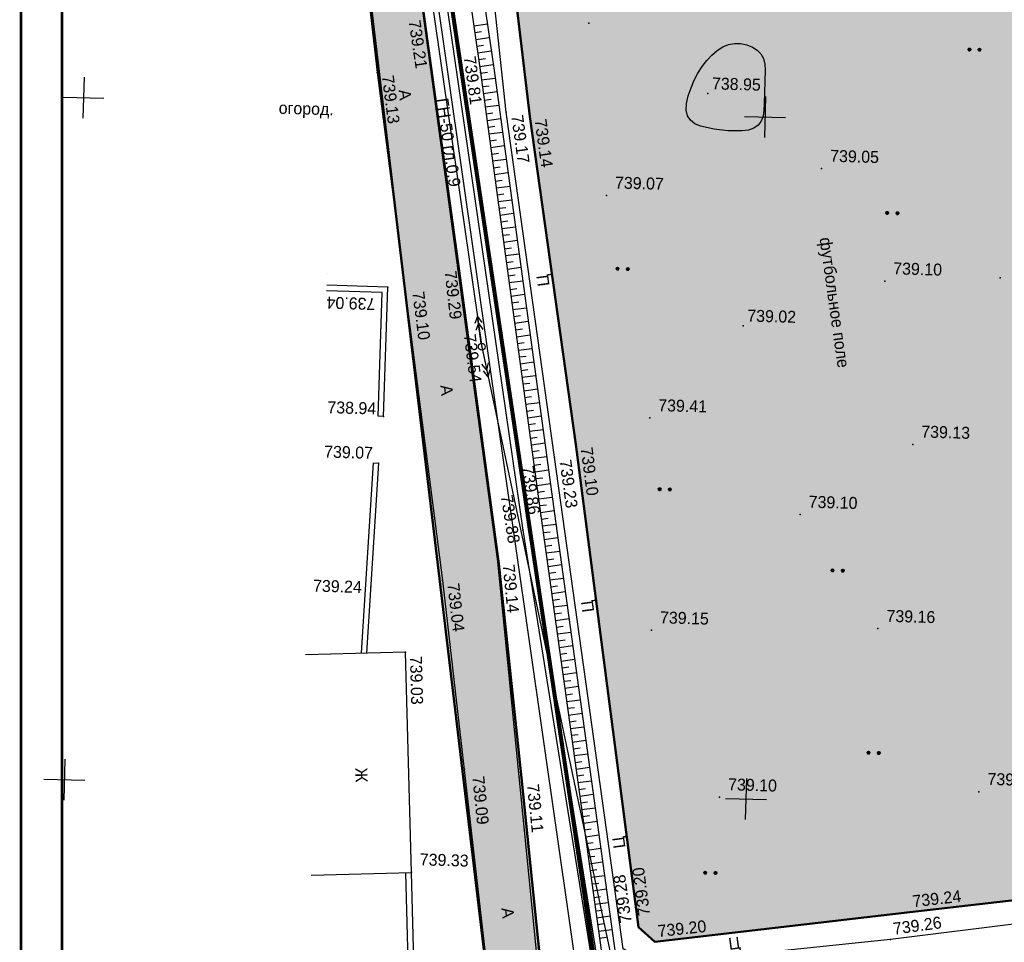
# Model space of a CAD drawing. Header units: millimetres. Extents: x -257011 to 237647566, y 2784933 to 6706507.
# Tile 110 of 256: x 9199115 to 9271319, y 5058939 to 5126552. Entities that reach past the tile are written whole.
import ezdxf

# ---------------------------------------------------------------- set-up
doc = ezdxf.new("R2010")
doc.units = ezdxf.units.MM
doc.header["$LTSCALE"] = 1000
doc.header["$PDMODE"] = 32
doc.header["$PDSIZE"] = 0.3
for name, pattern in [('Д_ТРОТ_ТРУБА', [3, 1.5, -1.5]), ('ДОРОГИ_СТРОЯЩ', [9, 8, -1]), ('ОТКОС_НИЗ', [1.2, 0.2, -1]), ('РА_КОНТУРЫ', [1.5, 0, -1.5])]:
    doc.linetypes.add(name, pattern=pattern)
for name, color, linetype in [('(001) Сетка', 92, 'Continuous'), ('(004) Точки рельефа', 7, 'Continuous'), ('(007) Здания', 7, 'Continuous'), ('(013) Газопровод', 30, 'ИК_Газопровод -------г--------'), ('(022) Возд. Линии', 7, 'Continuous'), ('(025) Дорога', 7, 'Continuous'), ('(031) Горизонтали', 42, 'Continuous'), ('(035) Откосы', 7, 'Continuous'), ('(036) Растительность', 7, 'Continuous'), ('(037) Контуры', 7, 'Continuous'), ('(040) Ограда', 7, 'Continuous')]:
    doc.layers.add(name, color=color, linetype=linetype)
doc.layers.add('.', color=7, linetype='Continuous', lineweight=15)
doc.layers.add('Ф А С А Д', color=250, linetype='Continuous', lineweight=15)
doc.styles.add('BM-431', font='txt')
doc.styles.add('D-431', font='txt', dxfattribs={"width": 2})
doc.styles.add('P-131', font='txt')
doc.styles.get("Standard").update_dxf_attribs({"font": 'ARIALN.TTF'})
doc.linetypes.add('FENCELINE2', pattern='A,6.35,-2.54,[132,ltypeshp.shx,S=2.54,R=0,X=-2.54,Y=0],-2.54,25.4', length=36.83)
doc.linetypes.add('KANALIS_K', pattern='A,1,["<",Standard,S=1.8,R=0,X=-0.9,Y=-0.9],3,-1,["К",Standard,S=1.8,R=0,X=-0.9,Y=-0.9],-1,10', length=16)
doc.linetypes.add('ИК_Газопровод -------г--------', pattern='A,9,-0.6,["Г",Standard,S=1.2,R=0,X=0,Y=-0.6],-1.2', length=10.8)
doc.linetypes.add('ОГРАДА_БЕТ', pattern='A,4,["|",Standard,S=0.8,R=0,X=0,Y=-0.8],4', length=8)

# ---------------------------------------------------------------- blocks, each defined once
blk = doc.blocks.new('strela1')
at = {"layer": '(022) Возд. Линии'}
for p, q in [((-2, 0), (-1.5, 0.25)), ((0, 0), (-2, 0)), ((-2, 0), (-1.5, -0.25)), ((-1.5, 0), (-1, 0.25)), ((-1.5, 0), (-1, -0.25))]:
    blk.add_line(p, q, dxfattribs=at)
blk = doc.blocks.new('strela2')
at = {"layer": '(022) Возд. Линии'}
for p, q in [((0, 0), (2, 0)), ((1.5, 0), (1, 0.25)), ((1.5, 0), (1, -0.25)), ((2, 0), (1.5, 0.25)), ((2, 0), (1.5, -0.25))]:
    blk.add_line(p, q, dxfattribs=at)
blk = doc.blocks.new('*U1760')
at = {"layer": '(022) Возд. Линии'}
for name, p, rotation in [('strela2', (-0.043, 0.246), 99.84016860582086), ('strela1', (0.059, -0.245), 103.6035227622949)]:
    blk.add_blockref(name, p, dxfattribs=dict(at, rotation=rotation))
blk = doc.blocks.new('STOLB')
at = {"layer": '(022) Возд. Линии'}
blk.add_circle((0, 0), 0.25, dxfattribs=at)
blk = doc.blocks.new('*X70')
at = {"color": 0}
for p, q in [((1.8, 2.04), (2.2, 2.04)), ((1.8, 2.03), (2.2, 2.03)), ((1.8, 2.02), (2.2, 2.02)), ((1.8, 2.01), (2.2, 2.01)), ((1.8, 2), (2.2, 2)), ((1.8, 1.99), (2.2, 1.99)), ((1.8, 1.98), (2.2, 1.98)), ((1.8, 1.97), (2.2, 1.97)), ((1.8, 1.96), (2.2, 1.96)), ((1.81, 2.07), (2.19, 2.07)), ((1.81, 2.06), (2.19, 2.06)), ((1.81, 2.05), (2.19, 2.05)), ((1.81, 1.95), (2.19, 1.95)), ((1.81, 1.94), (2.19, 1.94)), ((1.81, 1.93), (2.19, 1.93)), ((1.82, 2.09), (2.18, 2.09)), ((1.82, 2.08), (2.18, 2.08)), ((1.82, 1.92), (2.18, 1.92)), ((1.82, 1.91), (2.18, 1.91)), ((1.83, 2.11), (2.17, 2.11)), ((1.83, 2.1), (2.17, 2.1)), ((1.83, 1.9), (2.17, 1.9)), ((1.83, 1.89), (2.17, 1.89)), ((1.84, 2.12), (2.16, 2.12)), ((1.84, 1.88), (2.16, 1.88)), ((1.85, 2.13), (2.15, 2.13)), ((1.85, 1.87), (2.15, 1.87)), ((1.86, 2.14), (2.14, 2.14)), ((1.86, 1.86), (2.14, 1.86)), ((1.87, 2.15), (2.13, 2.15)), ((1.87, 1.85), (2.13, 1.85)), ((1.88, 2.16), (2.12, 2.16)), ((1.88, 1.84), (2.12, 1.84)), ((1.9, 2.17), (2.11, 2.17)), ((1.9, 1.83), (2.11, 1.83)), ((1.91, 2.18), (2.09, 2.18)), ((1.91, 1.82), (2.09, 1.82)), ((1.94, 2.19), (2.06, 2.19)), ((1.94, 1.81), (2.06, 1.81))]:
    blk.add_line(p, q, dxfattribs=at)
blk = doc.blocks.new('I04100')
blk.add_circle((0, 0), 0.2)
blk.add_blockref('*X70', (-2, -2))
blk = doc.blocks.new('Setka')
at = {"layer": '(001) Сетка'}
for p, q in [((0, 1.5), (0, -1.5)), ((-1.5, 0), (1.5, 0))]:
    blk.add_line(p, q, dxfattribs=at)
blk = doc.blocks.new('kjvklglhl')
at = {"layer": '(004) Точки рельефа'}
for p in [(276.712, 481.323), (268.865, 477.481), (261.281, 477.255), (285.57, 476.405), (270.84, 474.617), (272.561, 474.353), (294.071, 471.143), (278.354, 468.737), (267.617, 463.029), (298.925, 463.025), (307.378, 463.509), (262.508, 461.555), (263.728, 461.757), (288.637, 459.469), (269.524, 457.39), (262.46, 452.077), (281.98, 452.519), (301.316, 451.128), (276.62, 450.413), (275.085, 449.451), (262.204, 448.655), (293.208, 445.757), (274.213, 445.131), (272.919, 444.041), (271.153, 441.699), (267.133, 440.193), (261.881, 439.571), (299.146, 437.557), (282.55, 436.978), (264.568, 434.856), (269.12, 426.411), (273.143, 425.94), (306.888, 425.82), (287.886, 424.888), (265.448, 418.753), (302.065, 416.862), (282.198, 415.2), (300.714, 414.809), (283.437, 414.157)]:
    blk.add_point(p, dxfattribs=at)
at = {"layer": '(007) Здания'}
for points in [[(260.697, 523.867), (259.102, 523.459), (272.919, 444.041), (279.772, 407.727), (310.568, 407.829), (331.929, 406.641), (338.864, 406.255)], [(262.46, 452.077), (262.508, 461.555), (258.037, 461.577)], [(261.805, 448.669), (261.309, 434.715)], [(258.115, 418.32), (265.45, 418.721), (264.568, 434.858), (257.233, 434.456)], [(266.003, 408.611), (265.45, 418.721)]]:
    blk.add_lwpolyline(points, dxfattribs=at)
at = {"layer": '(013) Газопровод', "ltscale": 0.5, "flags": 128}
blk.add_lwpolyline([(278.367, 408.415), (257.036, 532.282)], dxfattribs=at)
at = {"layer": '(022) Возд. Линии', "color": 1}
blk.add_lwpolyline([(250.311, 530.231), (261.316, 504.709), (269.524, 457.39), (280.83, 410.667), (321.945, 409.43), (327.393, 409.266)], dxfattribs=at)
at = {"layer": '(025) Дорога', "linetype": 'Д_ТРОТ_ТРУБА', "flags": 128}
for points in [[(276.271, 401.474), (276.032, 403.339), (271.153, 441.699), (264.611, 481.335), (258.554, 519.926), (258.12, 523.201), (258.253, 523.704), (258.69, 524.198), (277.345, 530.037), (292.802, 535.347), (297.832, 536.245), (297.413, 538.591), (292.678, 537.746), (274.449, 531.593), (260.769, 526.931), (259.947, 526.822), (259.362, 527.449), (258.374, 532.486)], [(254.176, 531.447), (254.747, 528.326), (255.283, 519.313), (261.281, 477.255), (267.133, 440.193), (271.605, 408.84), (272.687, 401.176)], [(323.251, 418.267), (300.714, 414.809), (283.138, 412.485), (281.122, 413.564), (275.085, 449.451), (270.84, 474.617), (267.554, 498.57), (282.371, 501.061), (308.67, 505.056), (310.788, 503.765), (314.781, 477.717), (318.108, 454.899), (323.251, 418.267)], [(321.731, 420.742), (316.881, 452.353), (313.048, 477.771), (309.058, 502.896), (307.912, 503.399), (283.734, 499.451), (269.193, 497.303), (272.561, 474.353), (276.62, 450.413), (282.198, 415.2), (283.437, 414.157), (320.719, 419.528), (321.731, 420.742)]]:
    blk.add_lwpolyline(points, dxfattribs=at)
at = {"layer": '(031) Горизонтали', "flags": 128}
blk.add_lwpolyline([(289.718, 475.303), (289.673, 474.853), (289.54, 474.48), (289.322, 474.181), (289.016, 473.959), (288.625, 473.811), (288.146, 473.74), (287.113, 473.724), (286.101, 473.812), (285.11, 474.003), (284.674, 474.165), (284.348, 474.41), (284.132, 474.735), (284.026, 475.143), (284.029, 475.632), (284.143, 476.203), (284.328, 476.797), (284.549, 477.356), (284.805, 477.878), (285.096, 478.364), (285.423, 478.814), (285.784, 479.229), (286.171, 479.582), (286.573, 479.849), (286.99, 480.03), (287.422, 480.124), (287.869, 480.131), (288.331, 480.053), (288.761, 479.9), (289.112, 479.687), (289.385, 479.413), (289.58, 479.078), (289.695, 478.682), (289.732, 478.225), (289.721, 475.79)], close=True, dxfattribs=at)
at = {"layer": '(035) Откосы'}
for p, q in [((269.267, 481.026), (268.282, 480.856)), ((268.86, 480.449), (268.367, 480.364)), ((269.438, 480.041), (268.452, 479.871)), ((269.03, 479.464), (268.537, 479.379)), ((269.608, 479.056), (268.622, 478.886)), ((269.2, 478.479), (268.708, 478.393)), ((269.778, 478.071), (268.793, 477.901)), ((269.371, 477.49), (268.877, 477.408)), ((269.945, 477.078), (268.959, 476.915)), ((269.534, 476.503), (269.04, 476.422)), ((270.108, 476.092), (269.122, 475.929)), ((269.697, 475.517), (269.203, 475.436)), ((270.271, 475.106), (269.285, 474.942)), ((269.86, 474.531), (269.366, 474.449)), ((270.435, 474.119), (269.448, 473.956)), ((270.023, 473.545), (269.529, 473.463)), ((270.598, 473.133), (269.611, 472.97)), ((270.186, 472.558), (269.692, 472.477)), ((270.761, 472.147), (269.774, 471.984)), ((270.349, 471.572), (269.856, 471.49)), ((270.924, 471.16), (269.937, 470.997)), ((270.512, 470.586), (270.019, 470.504)), ((271.087, 470.174), (270.1, 470.011)), ((270.675, 469.599), (270.182, 469.518)), ((271.25, 469.188), (270.263, 469.025)), ((270.838, 468.613), (270.345, 468.531)), ((271.413, 468.201), (270.426, 468.038)), ((271.001, 467.627), (270.508, 467.545)), ((271.576, 467.215), (270.589, 467.052)), ((271.164, 466.64), (270.671, 466.559)), ((271.739, 466.229), (270.752, 466.066)), ((271.327, 465.654), (270.834, 465.573)), ((271.902, 465.242), (270.915, 465.079)), ((271.49, 464.668), (270.997, 464.586)), ((272.065, 464.256), (271.078, 464.093)), ((271.653, 463.681), (271.16, 463.6)), ((272.228, 463.27), (271.241, 463.107)), ((271.816, 462.695), (271.323, 462.614)), ((272.391, 462.284), (271.404, 462.12)), ((271.979, 461.709), (271.486, 461.627)), ((272.554, 461.297), (271.568, 461.134)), ((272.142, 460.722), (271.649, 460.641)), ((272.717, 460.311), (271.731, 460.148)), ((272.305, 459.736), (271.812, 459.655)), ((272.88, 459.325), (271.894, 459.161)), ((272.468, 458.75), (271.975, 458.668)), ((273.043, 458.338), (272.057, 458.175)), ((272.631, 457.764), (272.138, 457.682)), ((273.206, 457.352), (272.22, 457.189)), ((272.795, 456.777), (272.301, 456.696)), ((273.369, 456.366), (272.383, 456.203)), ((272.958, 455.791), (272.464, 455.709)), ((273.532, 455.379), (272.546, 455.216)), ((273.121, 454.805), (272.627, 454.723)), ((273.695, 454.393), (272.709, 454.23)), ((273.284, 453.818), (272.79, 453.737)), ((273.859, 453.407), (272.872, 453.244)), ((273.447, 452.832), (272.953, 452.75)), ((274.022, 452.42), (273.035, 452.257)), ((273.61, 451.846), (273.116, 451.764)), ((274.185, 451.434), (273.198, 451.271)), ((273.773, 450.859), (273.28, 450.778)), ((274.348, 450.448), (273.361, 450.285)), ((273.936, 449.873), (273.443, 449.792)), ((274.511, 449.461), (273.524, 449.298)), ((274.099, 448.887), (273.606, 448.805)), ((274.674, 448.475), (273.687, 448.312)), ((274.262, 447.9), (273.769, 447.819)), ((274.837, 447.489), (273.85, 447.326)), ((274.425, 446.914), (273.932, 446.833)), ((275, 446.503), (274.013, 446.339)), ((274.588, 445.928), (274.095, 445.846)), ((275.163, 445.516), (274.176, 445.353)), ((274.751, 444.942), (274.258, 444.86)), ((275.327, 444.532), (274.341, 444.367)), ((274.916, 443.956), (274.423, 443.874)), ((275.492, 443.546), (274.505, 443.381)), ((275.081, 442.97), (274.588, 442.888)), ((275.656, 442.56), (274.67, 442.395)), ((275.246, 441.984), (274.753, 441.902)), ((275.821, 441.574), (274.835, 441.409)), ((275.41, 440.998), (274.917, 440.916)), ((275.986, 440.588), (275, 440.423)), ((275.575, 440.012), (275.082, 439.93)), ((276.151, 439.602), (275.164, 439.437)), ((275.74, 439.026), (275.247, 438.944)), ((276.315, 438.616), (275.329, 438.451)), ((275.905, 438.04), (275.412, 437.958)), ((276.48, 437.63), (275.494, 437.465)), ((276.069, 437.054), (275.576, 436.972)), ((276.645, 436.644), (275.659, 436.479)), ((276.234, 436.068), (275.741, 435.986)), ((276.81, 435.658), (275.823, 435.493)), ((276.399, 435.082), (275.906, 435)), ((276.975, 434.672), (275.988, 434.507)), ((276.564, 434.096), (276.071, 434.014)), ((277.139, 433.685), (276.153, 433.521)), ((276.728, 433.11), (276.235, 433.028)), ((277.304, 432.699), (276.318, 432.535)), ((276.893, 432.124), (276.4, 432.042)), ((277.469, 431.713), (276.482, 431.549)), ((277.058, 431.138), (276.565, 431.056)), ((277.634, 430.727), (276.647, 430.563)), ((277.223, 430.152), (276.73, 430.07)), ((277.798, 429.741), (276.812, 429.577)), ((277.388, 429.166), (276.894, 429.084)), ((277.963, 428.755), (276.977, 428.591)), ((277.552, 428.18), (277.059, 428.098)), ((278.128, 427.769), (277.141, 427.605)), ((277.717, 427.194), (277.224, 427.111)), ((278.293, 426.783), (277.306, 426.618)), ((277.882, 426.208), (277.389, 426.125)), ((278.457, 425.797), (277.471, 425.632)), ((278.047, 425.222), (277.553, 425.139)), ((278.622, 424.811), (277.636, 424.646)), ((278.211, 424.236), (277.718, 424.153)), ((278.787, 423.825), (277.8, 423.66)), ((278.376, 423.25), (277.883, 423.167)), ((278.952, 422.839), (277.965, 422.674)), ((278.541, 422.264), (278.048, 422.181)), ((279.116, 421.853), (278.13, 421.688)), ((278.706, 421.278), (278.212, 421.195)), ((279.281, 420.867), (278.295, 420.702)), ((278.87, 420.292), (278.377, 420.209)), ((279.446, 419.881), (278.46, 419.716)), ((279.035, 419.306), (278.542, 419.223)), ((279.611, 418.895), (278.624, 418.73)), ((279.2, 418.32), (278.707, 418.237)), ((279.775, 417.909), (278.789, 417.744)), ((279.365, 417.334), (278.871, 417.251)), ((279.94, 416.923), (278.954, 416.758)), ((279.529, 416.348), (279.036, 416.265)), ((280.105, 415.937), (279.119, 415.772)), ((279.694, 415.362), (279.201, 415.279)), ((280.27, 414.951), (279.283, 414.786)), ((279.859, 414.376), (279.366, 414.293))]:
    blk.add_line(p, q, dxfattribs=at)
blk.add_lwpolyline([(319.844, 457.028), (320.125, 457.17), (320.377, 457.458), (320.534, 458.04), (317.903, 475.66), (312.574, 506.915), (312.192, 507.383), (311.596, 507.687), (310.502, 508.023), (284.392, 504.328), (278.337, 503.244), (265.243, 500.775), (264.939, 500.462), (264.803, 499.989), (265.706, 495.765), (268.865, 477.481), (274.213, 445.131), (280.153, 409.582)], dxfattribs=at)
at = {"layer": '(035) Откосы', "linetype": 'ОТКОС_НИЗ'}
blk.add_lwpolyline([(319.844, 457.028), (319.619, 457.386), (319.514, 458.099), (316.916, 475.502), (311.633, 506.487), (311.551, 506.587), (311.219, 506.757), (310.421, 507.002), (284.551, 503.341), (278.518, 502.26), (265.85, 499.872), (266.688, 495.955), (269.851, 477.647), (275.2, 445.294), (281.12, 409.861), (281.136, 409.822), (281.351, 409.621), (310.666, 409.479), (317.618, 409.281), (323.511, 408.859), (324.497, 408.587)], dxfattribs=at)
at = {"layer": '(037) Контуры', "linetype": 'РА_КОНТУРЫ', "flags": 128}
blk.add_lwpolyline([(258.067, 462.45), (261.257, 462.45), (261.556, 462.796), (261.556, 463.356), (254.809, 507.098), (253.694, 509.062), (251.962, 510.299), (250.154, 510.72), (247.704, 510.72)], dxfattribs=at)
at = {"layer": '(040) Ограда', "linetype": 'ОГРАДА_БЕТ', "ltscale": 0.5, "flags": 128}
for points in [[(260.797, 523.48), (259.559, 523.163), (273.312, 444.113), (280.104, 408.128), (310.579, 408.229), (324.695, 407.444)], [(262.06, 452.079), (262.106, 461.157), (258.035, 461.177)], [(262.46, 452.077), (262.06, 452.079)], [(262.204, 448.655), (261.708, 434.701)], [(261.805, 448.669), (262.204, 448.655)], [(265.604, 408.589), (265.051, 418.699)]]:
    blk.add_lwpolyline(points, dxfattribs=at)
at = {"layer": '(001) Сетка'}
for p in [(239.817, 474.81), (289.817, 474.81), (239.817, 424.81), (289.817, 424.81)]:
    blk.add_blockref('Setka', p, dxfattribs=at)
at = {"layer": '(022) Возд. Линии'}
for name in ['*U1760', 'STOLB']:
    blk.add_blockref(name, (269.524, 457.39), dxfattribs=at)
at = {"layer": '(036) Растительность', "linetype": 'Continuous', "xscale": 0.5, "yscale": 0.5, "zscale": 0.5}
for p in [(304.654, 480.178), (305.404, 480.178), (298.967, 468.038), (299.717, 468.038), (279.319, 463.388), (280.069, 463.388), (282.855, 447.331), (283.605, 447.331), (295.695, 441.734), (296.445, 441.734), (298.709, 428.452), (299.459, 428.452), (286.989, 419.325), (287.739, 419.325)]:
    blk.add_blockref('I04100', p, dxfattribs=at)
at = {"layer": '(004) Точки рельефа', "style": 'D-431'}
for s, rotation, p in [('739.21', 280.19614, (263.48, 481.105)), ('739.81', 279.38666, (267.601, 478.582)), ('739.13', 278.97309, (261.637, 477.02)), ('739.17', 279.5746, (271.198, 474.385)), ('739.14', 279.62366, (272.919, 474.122)), ('739.29', 278.23109, (266.633, 462.833)), ('739.04', 179.71467, (261.638, 460.728)), ('739.10', 278.97309, (264.315, 461.243)), ('739.54', 278.96261, (268.176, 458.227)), ('739.10', 279.00099, (276.976, 450.178)), ('739.23', 279.54908, (275.443, 449.22)), ('739.86', 279.4859, (272.7, 448.679)), ('739.88', 280.68749, (271.215, 446.5)), ('739.14', 277.24831, (271.502, 441.454)), ('739.04', 278.11777, (267.485, 439.953)), ('739.03', 273.13101, (264.896, 434.587)), ('739.09', 277.34873, (269.712, 425.883)), ('739.11', 277.41729, (273.736, 425.412)), ('739.20', 99.06875, (283.042, 416.101)), ('739.28', 99.54908, (281.703, 415.534)), ('739.24', 8.03973, (302.305, 417.215)), ('739.26', 9.39075, (300.946, 415.167)), ('739.20', 7.67703, (283.68, 414.507))]:
    blk.add_text(s, height=0.875, rotation=rotation, dxfattribs=at).set_placement(p)
for s, p in [('738.95', (285.857, 476.72)), ('739.05', (294.671, 471.663)), ('739.07', (278.954, 469.257)), ('739.10', (299.525, 463.545)), ('739.02', (288.924, 459.784)), ('739.41', (282.58, 453.039)), ('738.94', (258.332, 452.209)), ('739.13', (301.916, 451.648)), ('739.07', (258.188, 448.949)), ('739.10', (293.808, 446.277)), ('739.24', (257.651, 439.104)), ('739.15', (283.15, 437.498)), ('739.16', (299.746, 438.077)), ('739.28', (307.488, 426.34)), ('739.10', (288.486, 425.408)), ('739.33', (266.039, 419.273))]:
    blk.add_text(s, height=0.875, dxfattribs=at).set_placement(p)
at = {"layer": '(007) Здания', "color": 0, "style": 'P-131'}
blk.add_text('Ж', height=0.88, rotation=273.13101, dxfattribs=at).set_placement((261.116, 426.283))
at = {"layer": '(007) Здания', "color": 0, "insert": (294.923, 466.185), "char_height": 0.88, "width": 15.10641, "attachment_point": 1, "rotation": 279.62366, "style": 'BM-431'}
blk.add_mtext('футбольное поле', dxfattribs=at)
at = {"layer": '(013) Газопровод', "color": 0, "linetype": 'Continuous', "style": 'BM-431'}
blk.add_text('ГН-50 гл.0.9', height=0.875, rotation=279.77107, dxfattribs=at).set_placement((265.682, 475.449))
at = {"layer": '(025) Дорога', "linetype": 'ДОРОГИ_СТРОЯЩ', "style": 'BM-431'}
for s, rotation, p in [('A', 278.03818, (262.898, 476.016)), ('Ц', 99.38237, (274.37, 462.014)), ('A', 278.03818, (266.564, 454.464)), ('Ц', 99.38237, (278.315, 438.234)), ('Ц', 99.38237, (281.093, 421.001)), ('A', 278.03818, (272.117, 416.297)), ('Ц', 9.38237, (288.911, 413.709))]:
    blk.add_text(s, height=0.875, rotation=rotation, dxfattribs=at).set_placement(p)
at = {"layer": '(037) Контуры', "color": 0, "linetype": 'ByBlock', "style": 'BM-431'}
blk.add_text('огород.', height=0.875, dxfattribs=at).set_placement((254.147, 474.041))
blk = doc.blocks.new('rfregd')
at = {"layer": '.', "lineweight": 50, "ltscale": 1000, "transparency": 33554687}
h = blk.add_hatch(color=256, dxfattribs=at)
h.dxf.hatch_style = 1
h.set_gradient(color1=(132, 132, 132), color2=(132, 132, 132), tint=1)
h.paths.add_polyline_path([(9222293.7, 5156792.1), (9222707.7, 5157643.2), (9223585.4, 5157987.8), (9257759.6, 5168117.1), (9261946.2, 5168680.3), (9261302.1, 5171094.2), (9257249.1, 5170497.6), (9245090.1, 5166770.1), (9225049.4, 5160583.7), (9224189.2, 5160801.9), (9223716.4, 5161426.9), (9223462, 5162443.8), (9222776.5, 5166154), (9218524.3, 5165235.5), (9218934.9, 5162003.5), (9219294.2, 5152923), (9233519.1, 5033937.8), (9237305.1, 5034390.4), (9234748.1, 5059234.1), (9233088, 5074914.7), (9230196, 5096390.9), (9227639.7, 5114804.3), (9224772.4, 5136114.2)])
at = {"layer": 'Ф А С А Д', "linetype": 'KANALIS_K', "ltscale": 1000}
h = blk.add_hatch(dxfattribs=at)
h.set_pattern_fill('CROSS', color=92, scale=40, angle=95)
h.set_pattern_definition([(95, (-992257.5, -556265.4), (-275.171012, 230.8958947), [127, -381]), (185, (-992199.77, -556196.6), (-230.8958947, -275.171012), [127, -381])])
h.paths.add_polyline_path([(9298745, 5156393.3), (9327763.9, 5156913.2), (9327763.9, 5148430.3), (9298745, 5148430.3)], flags=17)
h.paths.add_polyline_path([(9298745, 5132295.9), (9342603.2, 5132295.9), (9342603.2, 5121390), (9298745, 5121390)], flags=17)
h.paths.add_polyline_path([(9298745, 5134143.9), (9302482.1, 5134143.9), (9302482.1, 5137555.3), (9300614, 5137555.3), (9300614, 5141082.2), (9302482.1, 5141082.2), (9302482.1, 5146582.3), (9298745, 5146582.3)], flags=17)
h.paths.add_polyline_path([(9298745, 5107508), (9302482.1, 5107508), (9302482.1, 5112310.9), (9301501.8, 5112310.9), (9301501.8, 5115837.9), (9302482.1, 5115837.9), (9302482.1, 5119557.5), (9298745, 5119557.5)], flags=17)
edge = h.paths.add_edge_path()
edge.add_line((9300965.6, 5093610.5), (9336928.5, 5094386.8))
edge.add_line((9336928.5, 5094386.8), (9336928.5, 5105783.9))
edge.add_line((9336928.5, 5105783.9), (9298745, 5105783.9))
edge.add_line((9298745, 5105783.9), (9298745, 5095642.2))
edge.add_arc((9300842.8, 5095705.7), 2098.7, 181.732534, 273.355324)
h.paths.add_polyline_path([(9353079, 5095582.8), (9355697.3, 5095582.8), (9355697.3, 5132933), (9353079, 5132933)])
edge = h.paths.add_edge_path()
edge.add_line((9257090.4, 5158217.3), (9228094.9, 5158217.8))
edge.add_line((9228094.9, 5158217.8), (9258472, 5167702.7))
edge.add_line((9258472, 5167702.7), (9265169.7, 5168095.6))
edge.add_line((9265169.7, 5168095.6), (9347042, 5166488.3))
edge.add_line((9347042, 5166488.3), (9362653.4, 5165705.3))
edge.add_line((9362653.4, 5165705.3), (9374996.8, 5164845.5))
edge.add_line((9374996.8, 5164845.5), (9374101.9, 5098008.1))
edge.add_line((9374101.9, 5098008.1), (9372517.7, 5096754.6))
edge.add_line((9372517.7, 5096754.6), (9362541.6, 5096504.7))
edge.add_line((9362541.6, 5096504.7), (9362541.6, 5129768.8))
edge.add_line((9362541.6, 5129768.8), (9365428.3, 5129768.8))
edge.add_line((9365428.3, 5129768.8), (9365428.3, 5149977.2))
edge.add_line((9365428.3, 5149977.2), (9362653.4, 5149977.2))
edge.add_line((9362653.4, 5149977.2), (9362653.4, 5162525.8))
edge.add_line((9362653.4, 5162525.8), (9298745, 5163180.1))
edge.add_line((9298745, 5163180.1), (9298745, 5166594.4))
edge.add_line((9298745, 5166594.4), (9259045, 5166594.4))
edge.add_line((9259045, 5166594.4), (9259045, 5159954.8))
edge.add_arc((9257090.4, 5160185.5), 1968.2, 270, 353.266733, ccw=False)
h.paths.add_polyline_path([(9352694.5, 5146700.8), (9355747.7, 5146700.8), (9355747.7, 5159068.8), (9352694.5, 5159068.8)], flags=17)
h = blk.add_hatch(dxfattribs=at)
h.set_pattern_fill('CROSS', color=92, scale=40, angle=95)
h.set_pattern_definition([(95, (-992257.5, -714881.56), (-275.171012, 230.8958947), [127, -381]), (185, (-992199.77, -714812.76), (-230.8958947, -275.171012), [127, -381])])
h.paths.add_polyline_path([(9262597.1, 5134536.3), (9267487, 5135194.4), (9272644.5, 5135194.4), (9275098.7, 5116332.3), (9275926.1, 5109973.4), (9279042.5, 5084457.5), (9283002.1, 5052722.7), (9281956.4, 5051538), (9263247.3, 5049377.2), (9244538.2, 5047216.4), (9243328.9, 5048293.9), (9238743.1, 5083649.7), (9235358.2, 5107694.8), (9232637.3, 5130730.3)])
at = {"lineweight": 50, "ltscale": 1000}
for points in [[(9237305.1, 5034390.4), (9234748.1, 5059234.1), (9233088, 5074914.7), (9230196, 5096390.9), (9227639.7, 5114804.3), (9224772.4, 5136114.2), (9222293.7, 5156792.1), (9222707.7, 5157643.2), (9223585.4, 5157987.8), (9257759.6, 5168117.1), (9261946.2, 5168680.3)], [(9218524.3, 5165235.5), (9218934.9, 5162003.5), (9219294.2, 5152923), (9233514.2, 5033978.6)], [(9267487, 5135194.4), (9272644.5, 5135194.4), (9273213.2, 5130823.2), (9275926.1, 5109973.4), (9279042.5, 5084457.5), (9283002.1, 5052722.7), (9281956.4, 5051538), (9263247.3, 5049377.2), (9244538.2, 5047216.4), (9243328.9, 5048293.9), (9238743.1, 5083649.7), (9235358.2, 5107694.8), (9232637.3, 5130730.3), (9267487, 5135194.4)]]:
    blk.add_lwpolyline(points, dxfattribs=at)
at = {"color": 1, "ltscale": 0.1, "const_width": 100}
blk.add_lwpolyline([(9375380.4, 5164927.1), (9347042, 5166488.3), (9297856.6, 5167528.4), (9293376.9, 5167623.2), (9265169.7, 5168095.6), (9258472, 5167702.7), (9223519.4, 5156789.2), (9240849.4, 5040712.4), (9271997.2, 5039966.6), (9299564.4, 5037726.2), (9300507, 5061146.3), (9325433.5, 5060913.8), (9333102, 5059317.1), (9333900.8, 5068897.4), (9342104.1, 5068353.7), (9342134.2, 5068808.5), (9350030.3, 5068202.1), (9349976.8, 5067504.8), (9371748.1, 5065948.5), (9374125.4, 5092148.3), (9374382.4, 5097465.3), (9374299.1, 5112730.4), (9375380.4, 5164927.1)], dxfattribs=at)
at = {"color": 5, "linetype": 'FENCELINE2', "lineweight": 80, "ltscale": 0.1}
blk.add_lwpolyline([(9224954.5, 5157244.1), (9223519.4, 5156789.2), (9240849.4, 5040712.4), (9271997.2, 5039966.6), (9299564.4, 5037726.2), (9300507, 5061146.3), (9305668.5, 5061098.2)], dxfattribs=at)
at = {"lineweight": 5, "xscale": 999.9999999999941, "yscale": 999.9999999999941, "zscale": 999.9999999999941, "rotation": 358.3893224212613}
blk.add_blockref('kjvklglhl', (8949572.3, 4641190.3), dxfattribs=at)

msp = doc.modelspace()

# ---------------------------------------------------------------- linework, layer by layer
at = {"lineweight": 30, "ltscale": 1000, "const_width": 200}
for points in [[(9199214.586, 4968492.069), (9493684.283, 4968492.069), (9493684.283, 5384956.354), (9199214.586, 5384956.354)], [(9202214.586, 4971492.069), (9490684.283, 4971492.069), (9490684.283, 5381956.354), (9202214.586, 5381956.354)]]:
    msp.add_lwpolyline(points, close=True, dxfattribs=at)

# ---------------------------------------------------------------- block references
at = {"lineweight": 50}
msp.add_blockref('rfregd', (1154.361, 11760.578), dxfattribs=at)

doc.saveas('drawing.dxf')
